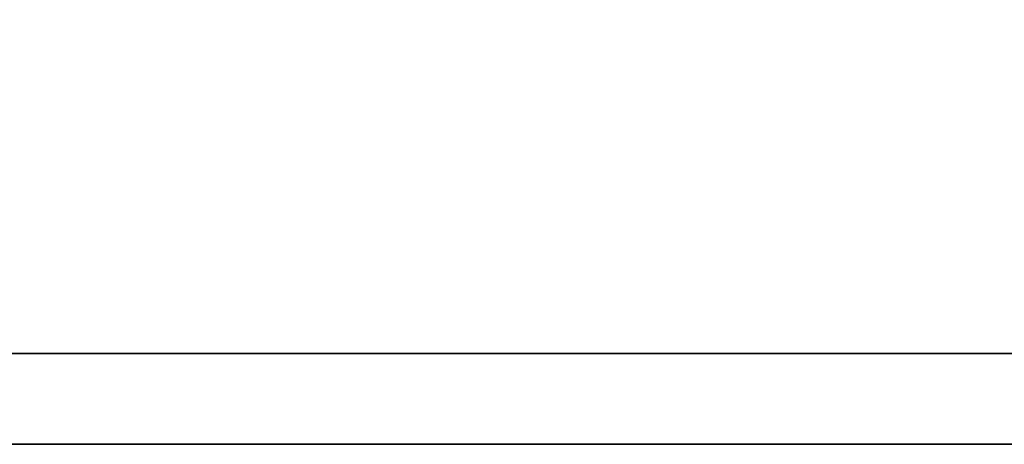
# Model space of a CAD drawing. Header units: millimetres. Extents: x -1108 to 3135, y -1596 to 860.
# Tile 158 of 256: x -792.23 to -789.75, y -933.21 to -932.14. Entities that reach past the tile are written whole.
import ezdxf

# ---------------------------------------------------------------- set-up
doc = ezdxf.new("R2010")
doc.units = ezdxf.units.MM
doc.layers.add('DIM', color=4, linetype='CONTINUOUS')
doc.layers.add('layer 1', color=7, linetype='CONTINUOUS')

# ---------------------------------------------------------------- blocks, each defined once
blk = doc.blocks.new('TBI MOTION logo(完整正式版)')
at = {"layer": 'layer 1', "color": 22, "lineweight": 35}
blk.add_open_spline([(75.90875, -9.47875), (75.90875, -9.47875), (75.90875, -12.28625), (75.90875, -12.28625), (75.90875, -12.28625), (75.90875, -12.28625), (75.90875, -12.47875), (75.90875, -12.47875), (75.90875, -12.47875), (75.90875, -12.47875), (75.71625, -12.47875), (75.71625, -12.47875), (75.71625, -12.47875), (75.71625, -12.47875), (-88.32875, -12.47875), (-88.32875, -12.47875), (-88.32875, -12.47875), (-88.32875, -12.47875), (-88.32875, -13.29375), (-88.32875, -13.29375), (-88.32875, -13.29375), (-88.32875, -13.29375), (82.89125, -13.29375), (82.89125, -13.29375), (82.89125, -13.29375), (82.89125, -13.29375), (75.90875, -9.47875), (75.90875, -9.47875)], degree=3, knots=[0, 0, 0, 0, 0.1428571, 0.1428571, 0.1428571, 0.1428572, 0.2857143, 0.2857143, 0.2857143, 0.2857143, 0.4285714, 0.4285714, 0.4285714, 0.4285714, 0.5714286, 0.5714286, 0.5714286, 0.5714286, 0.7142857, 0.7142857, 0.7142857, 0.7142857, 0.8571429, 0.8571429, 0.8571429, 0.8571429, 1, 1, 1, 1], dxfattribs=at)

msp = doc.modelspace()

# ---------------------------------------------------------------- block references
at = {"layer": 'DIM', "color": 7, "xscale": 0.2802190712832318, "yscale": 0.2802190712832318, "zscale": 0.2802190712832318}
msp.add_blockref('TBI MOTION logo(完整正式版)', (-805.5445, -929.4808), dxfattribs=at)

doc.saveas('drawing.dxf')
